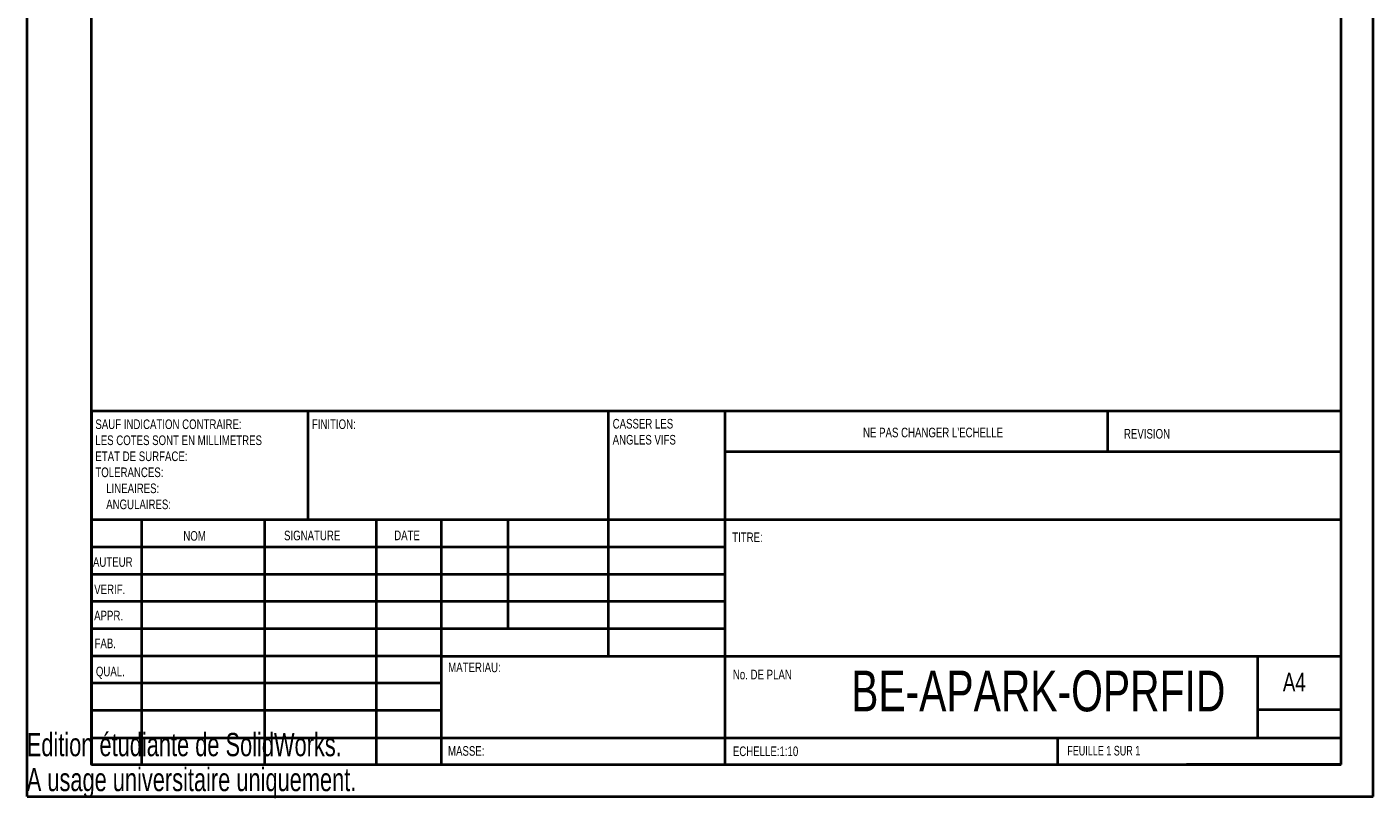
# Model space of a CAD drawing. Header units: millimetres. Extents: x 0 to 210, y 0 to 297.
# Tile 1 of 24: x 0 to 210, y 0 to 120. Entities that reach past the tile are written whole.
import ezdxf

# ---------------------------------------------------------------- set-up
doc = ezdxf.new("R2010")
doc.units = ezdxf.units.MM
doc.styles.add('SLDTEXTSTYLE0', font='TXT', dxfattribs={"width": 0.75})
doc.styles.add('SLDTEXTSTYLE1', font='TXT', dxfattribs={"width": 0.7})

# ---------------------------------------------------------------- blocks, each defined once
blk = doc.blocks.new('SW_NOTE_0')
at = {"color": 0, "linetype": 'Continuous', "lineweight": 0, "char_height": 1.5, "attachment_point": 1, "style": 'SLDTEXTSTYLE0'}
for s, insert in [('CASSER LES', (0, 1.93)), ('ANGLES VIFS', (0, -0.57))]:
    blk.add_mtext(s, dxfattribs=dict(at, insert=insert))
blk = doc.blocks.new('SW_NOTE_1')
at = {"color": 0, "linetype": 'Continuous', "lineweight": 0, "char_height": 1.5, "attachment_point": 1, "style": 'SLDTEXTSTYLE0'}
for s, insert in [('SAUF INDICATION CONTRAIRE:', (0, 1.93)), ('LES COTES SONT EN MILLIMETRES', (0, -0.57)), ('ETAT DE SURFACE:', (0, -3.07)), ('TOLERANCES:', (0, -5.57)), ('LINEAIRES:', (1.69, -8.07)), ('ANGULAIRES:', (1.69, -10.57))]:
    blk.add_mtext(s, dxfattribs=dict(at, insert=insert))

msp = doc.modelspace()

# ---------------------------------------------------------------- linework, layer by layer
at = {"color": 7, "linetype": 'Continuous', "lineweight": 40}
for p, q in [((0.08, 0.21), (0.08, 297.21)), ((210.08, 0.21), (210.08, 297.21)), ((10.08, 5.21), (10.08, 292.21)), ((205.08, 5.21), (205.08, 292.21)), ((10.11, 60.37), (205.08, 60.37)), ((10.11, 60.37), (10.11, 5.12)), ((43.91, 43.37), (43.91, 60.37)), ((90.71, 60.37), (90.71, 22.12)), ((108.91, 60.37), (108.91, 5.12)), ((168.68, 54.09), (168.68, 60.46)), ((205.08, 54), (108.91, 54)), ((205.08, 43.37), (10.11, 43.37)), ((17.91, 43.37), (17.91, 5.12)), ((37.1, 43.37), (37.1, 5.12)), ((54.51, 43.37), (54.51, 5.12)), ((64.71, 5.12), (64.71, 43.37)), ((75.11, 26.37), (75.11, 43.37)), ((108.91, 39.12), (10.11, 39.12)), ((108.91, 34.87), (10.11, 34.87)), ((108.91, 30.62), (10.11, 30.62)), ((108.91, 26.37), (10.11, 26.37)), ((64.71, 22.12), (10.11, 22.12)), ((64.71, 22.12), (205.08, 22.12)), ((192.08, 9.46), (192.08, 22.21)), ((64.71, 17.87), (10.11, 17.87)), ((64.71, 13.62), (10.11, 13.62)), ((205.08, 13.71), (192.08, 13.71)), ((10.11, 9.37), (205.08, 9.37)), ((160.88, 5.21), (160.88, 9.46)), ((10.08, 5.21), (205.08, 5.21)), ((205.08, 5.21), (180.99, 5.21)), ((0.08, 0.21), (210.08, 0.21))]:
    msp.add_line(p, q, dxfattribs=at)

# ---------------------------------------------------------------- block references
at = {"color": 7, "linetype": 'Continuous', "lineweight": 0}
for name, p in [('SW_NOTE_1', (10.7, 57.11)), ('SW_NOTE_0', (91.42, 57.19))]:
    msp.add_blockref(name, p, dxfattribs=at)

# ---------------------------------------------------------------- texts
for s, insert, char_height, attachment_point, style in [('FINITION:', (44.48, 59.04), 1.5, 1, 'SLDTEXTSTYLE0'), ("NE PAS CHANGER L'ECHELLE", (130.49, 57.75), 1.5, 1, 'SLDTEXTSTYLE0'), ('REVISION', (171.21, 57.55), 1.5, 1, 'SLDTEXTSTYLE0'), ('NOM', (24.43, 41.62), 1.5, 1, 'SLDTEXTSTYLE0'), ('SIGNATURE', (40.14, 41.68), 1.5, 1, 'SLDTEXTSTYLE0'), ('DATE', (57.33, 41.7), 1.5, 1, 'SLDTEXTSTYLE0'), ('TITRE:', (110.07, 41.4), 1.5, 1, 'SLDTEXTSTYLE0'), ('AUTEUR', (10.32, 37.55), 1.5, 1, 'SLDTEXTSTYLE0'), ('VERIF.', (10.52, 33.28), 1.5, 1, 'SLDTEXTSTYLE0'), ('APPR.', (10.51, 29.19), 1.5, 1, 'SLDTEXTSTYLE0'), ('FAB.', (10.57, 24.85), 1.5, 1, 'SLDTEXTSTYLE0'), ('MATERIAU:', (65.76, 21.11), 1.5, 1, 'SLDTEXTSTYLE0'), ('QUAL.', (10.78, 20.47), 1.5, 1, 'SLDTEXTSTYLE0'), ('No. DE PLAN', (110.18, 19.99), 1.5, 1, 'SLDTEXTSTYLE0'), ('BE-APARK-OPRFID', (157.83, 19.85), 6.35, 2, 'SLDTEXTSTYLE0'), ('A4', (196, 19.52), 2.91, 1, 'SLDTEXTSTYLE0'), ('MASSE:', (65.73, 8.07), 1.499, 1, 'SLDTEXTSTYLE0'), ('ECHELLE:1:10', (110.18, 8.02), 1.5, 1, 'SLDTEXTSTYLE0'), ('FEUILLE 1 SUR 1', (162.36, 8.11), 1.5, 1, 'SLDTEXTSTYLE1')]:
    msp.add_mtext(s, dxfattribs=dict(at, insert=insert, char_height=char_height, attachment_point=attachment_point, style=style))
at = {"color": 7, "linetype": 'Continuous', "char_height": 3.633, "attachment_point": 1, "style": 'SLDTEXTSTYLE1'}
for s, insert in [('Edition étudiante de SolidWorks.', (0, 10.13)), ('A usage universitaire uniquement.', (0, 4.68))]:
    msp.add_mtext(s, dxfattribs=dict(at, insert=insert))

doc.saveas('drawing.dxf')
